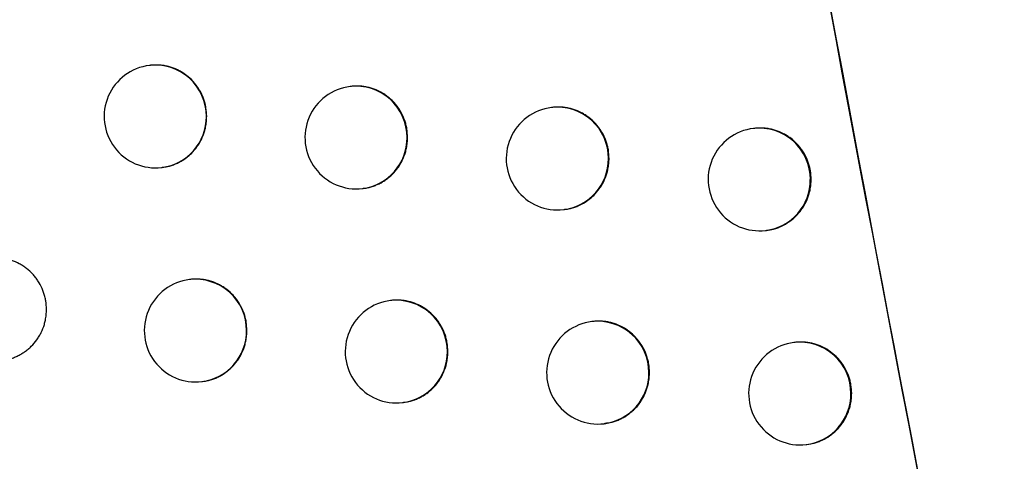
# Model space of a CAD drawing. Header units: millimetres. Extents: x -0.66 to 0.91, y -0.4 to 0.64.
# Tile 167 of 241: x 0.28733 to 0.29691, y 0.04792 to 0.05221. Entities that reach past the tile are written whole.
import ezdxf

# ---------------------------------------------------------------- set-up
doc = ezdxf.new("R2010")
doc.units = ezdxf.units.MM
doc.layers.add('FORMAT', color=7, linetype='Continuous')

msp = doc.modelspace()

# ---------------------------------------------------------------- linework, layer by layer
at = {"layer": 'FORMAT', "color": 7, "linetype": 'Continuous', "lineweight": 25}
for p, q in [((0.288596, 0.051768), (0.288588, 0.051767)), ((0.290549, 0.051563), (0.290541, 0.051562)), ((0.292508, 0.051359), (0.292501, 0.051358)), ((0.294473, 0.051155), (0.294466, 0.051154)), ((0.288707, 0.050774), (0.288713, 0.050775)), ((0.29066, 0.050569), (0.290667, 0.05057)), ((0.29262, 0.050365), (0.292626, 0.050366)), ((0.294585, 0.050161), (0.294592, 0.050162)), ((0.288987, 0.049685), (0.288979, 0.049684)), ((0.290941, 0.04948), (0.290933, 0.049479)), ((0.292902, 0.049276), (0.292894, 0.049275)), ((0.294868, 0.049072), (0.29486, 0.049071)), ((0.289098, 0.048691), (0.289104, 0.048692)), ((0.291052, 0.048486), (0.291059, 0.048487)), ((0.293013, 0.048282), (0.29302, 0.048283)), ((0.294979, 0.048078), (0.294986, 0.048079))]:
    msp.add_line(p, q, dxfattribs=at)
for centre, radius, start, end in [((0.288647, 0.051271), 0.0005, 96.834402, 276.834402), ((0.288644, 0.051273), 0.000497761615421, 359.783656, 96.494217), ((0.290601, 0.051066), 0.0005, 96.834402, 276.834402), ((0.290597, 0.051068), 0.0004977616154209, 359.783656, 96.494217), ((0.292557, 0.050863), 0.0004977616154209, 359.783656, 96.494217), ((0.288646, 0.051267), 0.0004962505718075, 277.081511, 0.459763), ((0.29256, 0.050861), 0.0005, 96.834402, 276.834402), ((0.294525, 0.050658), 0.0005, 96.834402, 276.834402), ((0.294522, 0.050659), 0.000497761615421, 359.783656, 96.494217), ((0.290599, 0.051062), 0.0004962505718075, 277.081511, 0.459763), ((0.292558, 0.050857), 0.0004962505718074, 277.081511, 0.459763), ((0.294523, 0.050654), 0.0004962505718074, 277.081511, 0.459763), ((0.289038, 0.049187), 0.0005, 96.834402, 276.834402), ((0.289035, 0.049189), 0.0004977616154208, 359.783656, 96.494217), ((0.290993, 0.048983), 0.0005, 96.834402, 276.834402), ((0.29099, 0.048984), 0.0004977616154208, 359.783656, 96.494217), ((0.292953, 0.048778), 0.0005, 96.834402, 276.834402), ((0.29295, 0.04878), 0.0004977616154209, 359.783656, 96.494217), ((0.289037, 0.049184), 0.0004962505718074, 277.081511, 0.459763), ((0.294919, 0.048575), 0.0005, 96.834402, 276.834402), ((0.294916, 0.048577), 0.0004977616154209, 359.783656, 96.494217), ((0.290991, 0.048979), 0.0004962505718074, 277.081511, 0.459763), ((0.292952, 0.048774), 0.0004962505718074, 277.081511, 0.459763), ((0.294918, 0.048571), 0.0004962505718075, 277.081511, 0.459763)]:
    msp.add_arc(centre, radius, start, end, dxfattribs=at)
for points, knots in [([(0.3015124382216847, 0.0213730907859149), (0.3001036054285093, 0.0279605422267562), (0.2972853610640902, 0.0411381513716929), (0.293571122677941, 0.0610178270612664), (0.2901999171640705, 0.0809722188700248), (0.2882986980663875, 0.0943342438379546), (0.2873478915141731, 0.1010166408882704)], [0, 0, 0, 0, 0.2497424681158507, 0.4995875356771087, 0.7497419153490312, 1, 1, 1, 1]), ([(0.2884288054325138, 0.093385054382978), (0.2903026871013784, 0.0812829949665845), (0.293170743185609, 0.0627602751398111), (0.2979399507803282, 0.0379691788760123), (0.3006870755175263, 0.0252661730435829), (0.3020609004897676, 0.0189134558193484)], [0, 0, 0, 0, 0.4851334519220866, 0.7425175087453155, 0.9999999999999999, 0.9999999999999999, 0.9999999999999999, 0.9999999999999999]), ([(0.2891448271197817, 0.0512711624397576), (0.2891435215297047, 0.0512988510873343), (0.2891415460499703, 0.0513407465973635), (0.2891296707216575, 0.0513957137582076), (0.2891176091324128, 0.0514362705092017), (0.2890971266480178, 0.0514884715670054), (0.2890703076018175, 0.0515378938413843), (0.2890377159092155, 0.051583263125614), (0.2890015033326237, 0.0516256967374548), (0.2889601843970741, 0.0516633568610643), (0.2889147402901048, 0.0516952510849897), (0.288866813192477, 0.051723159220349), (0.288815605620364, 0.0517448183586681), (0.2887623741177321, 0.0517596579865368), (0.2887216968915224, 0.0517672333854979), (0.2886806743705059, 0.0517716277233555), (0.2886392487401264, 0.0517712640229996), (0.2886104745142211, 0.0517717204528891), (0.2885963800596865, 0.0517681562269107), (0.2885958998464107, 0.0517680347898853)], [0, 0, 0, 0, 0.0982060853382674, 0.1485949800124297, 0.1993545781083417, 0.2485071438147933, 0.3479429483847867, 0.3986986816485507, 0.4478900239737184, 0.547402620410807, 0.598195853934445, 0.6474636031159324, 0.7471307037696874, 0.7980029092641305, 0.8473449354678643, 0.897031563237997, 0.9472517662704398, 0.9982028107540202, 0.9999999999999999, 0.9999999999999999, 0.9999999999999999, 0.9999999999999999]), ([(0.2910997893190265, 0.0510662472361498), (0.2910984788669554, 0.0510939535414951), (0.2910964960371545, 0.0511358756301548), (0.2910845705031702, 0.0511908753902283), (0.2910724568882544, 0.0512314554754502), (0.2910518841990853, 0.0512836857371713), (0.2910249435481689, 0.0513331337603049), (0.2909922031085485, 0.0513785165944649), (0.2909558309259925, 0.0514209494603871), (0.290914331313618, 0.0514585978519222), (0.2908686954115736, 0.0514904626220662), (0.2908205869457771, 0.0515183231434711), (0.2907691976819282, 0.0515399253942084), (0.2907157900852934, 0.0515547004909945), (0.290674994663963, 0.0515622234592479), (0.2906338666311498, 0.0515665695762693), (0.2905923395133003, 0.0515661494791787), (0.2905636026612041, 0.0515665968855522), (0.2905495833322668, 0.0515630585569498), (0.2905492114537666, 0.0515629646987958)], [0, 0, 0, 0, 0.0983231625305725, 0.1487716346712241, 0.1995911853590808, 0.2488025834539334, 0.3483580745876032, 0.3991759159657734, 0.4484042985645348, 0.5479934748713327, 0.598827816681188, 0.6480885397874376, 0.7477430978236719, 0.7986108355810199, 0.8479034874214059, 0.8975406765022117, 0.9477114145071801, 0.9986129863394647, 1, 1, 1, 1]), ([(0.2930605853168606, 0.0508620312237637), (0.2930592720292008, 0.0508897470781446), (0.2930572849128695, 0.050931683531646), (0.2930453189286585, 0.0509866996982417), (0.2930331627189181, 0.0510272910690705), (0.2930125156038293, 0.0510795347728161), (0.292985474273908, 0.0511289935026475), (0.2929526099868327, 0.0511743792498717), (0.2929161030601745, 0.0512168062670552), (0.2928744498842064, 0.0512544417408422), (0.2928286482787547, 0.0512862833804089), (0.2927803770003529, 0.0513141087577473), (0.2927288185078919, 0.0513356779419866), (0.2926752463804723, 0.0513503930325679), (0.2926343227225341, 0.051357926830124), (0.2925931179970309, 0.0513620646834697), (0.2925513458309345, 0.0513622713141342), (0.2925229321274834, 0.0513610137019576), (0.2925086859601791, 0.0513587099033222), (0.2925083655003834, 0.0513586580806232)], [0, 0, 0, 0, 0.0983891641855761, 0.1488712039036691, 0.1997245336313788, 0.2489691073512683, 0.3485921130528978, 0.3994450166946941, 0.4486936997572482, 0.5483248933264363, 0.5991818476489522, 0.6484374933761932, 0.7480827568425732, 0.7989468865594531, 0.8482096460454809, 0.8978169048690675, 0.9479577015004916, 0.9988293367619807, 1, 1, 1, 1]), ([(0.28871313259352, 0.0507767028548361), (0.2887225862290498, 0.0507773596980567), (0.2887459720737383, 0.0507789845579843), (0.2887824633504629, 0.050788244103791), (0.2888222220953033, 0.050800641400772), (0.2888605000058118, 0.050816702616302), (0.2888971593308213, 0.0508357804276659), (0.2889324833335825, 0.0508582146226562), (0.2889657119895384, 0.050883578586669), (0.2890068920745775, 0.0509209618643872), (0.2890432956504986, 0.050963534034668), (0.2890739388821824, 0.0510102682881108), (0.2891005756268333, 0.0510594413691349), (0.289121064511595, 0.0511118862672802), (0.289135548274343, 0.0511697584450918), (0.2891433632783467, 0.0512185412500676), (0.2891443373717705, 0.0512535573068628), (0.2891448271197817, 0.0512711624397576)], [0, 0, 0, 0, 0.0399414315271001, 0.0988047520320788, 0.1581016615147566, 0.2154916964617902, 0.2732839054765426, 0.3316995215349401, 0.3909695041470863, 0.4482779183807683, 0.5642181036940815, 0.6234047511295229, 0.68061837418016, 0.796366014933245, 0.8554532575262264, 0.9273257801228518, 0.9999999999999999, 0.9999999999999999, 0.9999999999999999, 0.9999999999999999]), ([(0.2950271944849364, 0.0506585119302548), (0.2950258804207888, 0.0506862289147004), (0.295023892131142, 0.050728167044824), (0.2950118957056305, 0.0507831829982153), (0.2949997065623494, 0.0508237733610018), (0.2949790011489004, 0.0508760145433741), (0.2949518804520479, 0.0509254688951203), (0.2949189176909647, 0.0509708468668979), (0.2948823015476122, 0.051013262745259), (0.2948405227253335, 0.0510508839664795), (0.2947945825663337, 0.05108270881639), (0.2947461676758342, 0.0511105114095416), (0.2946944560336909, 0.0511320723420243), (0.2946407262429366, 0.0511467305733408), (0.2945859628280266, 0.0511568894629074), (0.2945302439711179, 0.0511593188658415), (0.294487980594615, 0.0511573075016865), (0.2944737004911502, 0.0511550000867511), (0.294473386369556, 0.0511549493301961)], [0, 0, 0, 0, 0.0984138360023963, 0.1489084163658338, 0.1997743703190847, 0.2490313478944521, 0.3486795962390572, 0.3995455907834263, 0.448802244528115, 0.5484498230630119, 0.5993154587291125, 0.6485721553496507, 0.7482198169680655, 0.799085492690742, 0.8483422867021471, 0.9479901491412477, 0.9988559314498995, 0.9999999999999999, 0.9999999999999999, 0.9999999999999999, 0.9999999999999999]), ([(0.2906667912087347, 0.050571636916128), (0.2906763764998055, 0.050572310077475), (0.2906999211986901, 0.0505739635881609), (0.2907365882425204, 0.0505832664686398), (0.2907764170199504, 0.0505956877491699), (0.2908147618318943, 0.0506117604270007), (0.290851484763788, 0.05063084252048), (0.2908868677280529, 0.0506532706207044), (0.2909201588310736, 0.0506786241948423), (0.2909614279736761, 0.0507159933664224), (0.2909979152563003, 0.0507585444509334), (0.2910286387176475, 0.0508052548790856), (0.2910553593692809, 0.0508544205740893), (0.291075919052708, 0.050906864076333), (0.291090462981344, 0.0509647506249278), (0.2910983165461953, 0.051013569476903), (0.2910992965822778, 0.0510486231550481), (0.2910997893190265, 0.0510662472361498)], [0, 0, 0, 0, 0.0403549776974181, 0.0991253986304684, 0.1583284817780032, 0.2156379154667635, 0.2733485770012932, 0.331680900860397, 0.3908649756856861, 0.4481342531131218, 0.5639932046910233, 0.6231359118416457, 0.6803640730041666, 0.7961393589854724, 0.8552387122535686, 0.9272177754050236, 1, 1, 1, 1]), ([(0.2926262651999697, 0.050367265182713), (0.2926359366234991, 0.0503679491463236), (0.292659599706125, 0.0503696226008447), (0.292696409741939, 0.0503789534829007), (0.2927363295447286, 0.0503913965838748), (0.2927875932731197, 0.0504128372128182), (0.2928360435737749, 0.0504406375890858), (0.2928803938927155, 0.0504743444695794), (0.2929217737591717, 0.050511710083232), (0.2929583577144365, 0.0505542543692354), (0.292989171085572, 0.0506009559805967), (0.293015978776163, 0.050650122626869), (0.2930366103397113, 0.0507025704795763), (0.2930512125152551, 0.0507604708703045), (0.2930591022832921, 0.050809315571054), (0.2930600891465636, 0.050844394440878), (0.2930605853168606, 0.0508620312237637)], [0, 0, 0, 0, 0.0405868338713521, 0.0993038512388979, 0.1584529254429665, 0.2157198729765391, 0.3315729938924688, 0.3907114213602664, 0.4479656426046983, 0.563792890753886, 0.6229179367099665, 0.6801632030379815, 0.7959721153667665, 0.8550875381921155, 0.9271416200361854, 1, 1, 1, 1]), ([(0.2945915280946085, 0.0501628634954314), (0.294615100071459, 0.0501662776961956), (0.2946527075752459, 0.0501717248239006), (0.2947019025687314, 0.0501878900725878), (0.2947533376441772, 0.0502091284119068), (0.2948019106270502, 0.0502370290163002), (0.2948463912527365, 0.0502707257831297), (0.2948878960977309, 0.0503081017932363), (0.2949245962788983, 0.0503506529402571), (0.2949555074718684, 0.0503973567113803), (0.2949756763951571, 0.0504342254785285), (0.2949926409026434, 0.0504724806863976), (0.2950065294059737, 0.0505124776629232), (0.2950177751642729, 0.0505569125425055), (0.2950256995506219, 0.0506057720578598), (0.2950266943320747, 0.050640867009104), (0.2950271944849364, 0.0506585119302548)], [0, 0, 0, 0, 0.0992826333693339, 0.1583987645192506, 0.2156441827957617, 0.3314532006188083, 0.3905684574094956, 0.4478154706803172, 0.5636276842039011, 0.6227445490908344, 0.6799936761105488, 0.7376432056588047, 0.795912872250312, 0.8550320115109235, 0.9271134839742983, 1, 1, 1, 1]), ([(0.287585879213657, 0.049393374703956), (0.2875845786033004, 0.0494210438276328), (0.2875826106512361, 0.0494629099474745), (0.2875707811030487, 0.0495178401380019), (0.2875587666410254, 0.049558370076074), (0.2875383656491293, 0.0496105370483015), (0.2875116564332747, 0.0496599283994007), (0.287479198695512, 0.0497052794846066), (0.287443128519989, 0.0497477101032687), (0.287401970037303, 0.0497853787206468), (0.2873566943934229, 0.0498173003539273), (0.2873089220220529, 0.0498452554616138), (0.2872578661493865, 0.0498669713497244), (0.2872047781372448, 0.0498818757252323), (0.2871641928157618, 0.049889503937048), (0.2871232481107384, 0.0498939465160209), (0.2870818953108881, 0.0498936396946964), (0.2870530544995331, 0.049894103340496), (0.2870388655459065, 0.0498905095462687), (0.2870382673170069, 0.0498903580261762)], [0, 0, 0, 0, 0.0980788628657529, 0.148403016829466, 0.1990974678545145, 0.2481861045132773, 0.3474918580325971, 0.3981801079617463, 0.4473311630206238, 0.5467604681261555, 0.5975089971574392, 0.6467843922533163, 0.7464651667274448, 0.7973422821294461, 0.8467374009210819, 0.8964771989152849, 0.946750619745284, 0.9977549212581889, 1, 1, 1, 1]), ([(0.2895361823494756, 0.0491879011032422), (0.2895348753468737, 0.0492155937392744), (0.2895328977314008, 0.0492574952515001), (0.2895210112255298, 0.0493124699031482), (0.289508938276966, 0.0493530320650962), (0.2894884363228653, 0.0494052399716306), (0.2894615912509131, 0.0494546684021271), (0.2894289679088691, 0.0495000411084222), (0.2893927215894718, 0.0495424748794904), (0.2893513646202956, 0.0495801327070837), (0.2893058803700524, 0.0496120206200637), (0.2892579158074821, 0.0496399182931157), (0.2892066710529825, 0.0496615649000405), (0.2891534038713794, 0.0496763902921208), (0.2891127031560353, 0.0496839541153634), (0.2890716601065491, 0.0496883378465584), (0.2890302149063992, 0.049687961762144), (0.2890014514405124, 0.0496884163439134), (0.2889873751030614, 0.0496848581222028), (0.2889869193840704, 0.0496847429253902)], [0, 0, 0, 0, 0.0982330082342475, 0.1486356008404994, 0.1994089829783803, 0.2485750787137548, 0.3480384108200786, 0.3988084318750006, 0.4480082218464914, 0.5475382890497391, 0.5983409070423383, 0.6476069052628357, 0.7472708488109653, 0.7981418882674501, 0.8474724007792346, 0.8971474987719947, 0.9473561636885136, 0.9982956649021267, 1, 1, 1, 1]), ([(0.2914922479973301, 0.0489831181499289), (0.291490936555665, 0.0490108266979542), (0.2914889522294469, 0.0490527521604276), (0.2914770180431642, 0.0491077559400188), (0.291464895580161, 0.0491483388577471), (0.2914443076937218, 0.0492005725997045), (0.2914173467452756, 0.0492500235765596), (0.2913845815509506, 0.049295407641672), (0.291348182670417, 0.0493378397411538), (0.2913066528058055, 0.0493754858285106), (0.2912609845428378, 0.0494073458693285), (0.2912128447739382, 0.0494351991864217), (0.2911614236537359, 0.0494567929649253), (0.2911079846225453, 0.0494715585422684), (0.29106716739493, 0.0494790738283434), (0.2910260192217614, 0.0494834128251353), (0.2909844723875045, 0.0494829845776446), (0.2909557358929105, 0.0494834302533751), (0.2909417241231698, 0.0494798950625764), (0.2909413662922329, 0.0494798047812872)], [0, 0, 0, 0, 0.09833892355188, 0.1487954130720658, 0.1996230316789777, 0.2488423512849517, 0.3484139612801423, 0.3992401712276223, 0.4484734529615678, 0.5480727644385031, 0.598912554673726, 0.6481721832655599, 0.7478247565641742, 0.798691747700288, 0.8479774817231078, 0.8976077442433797, 0.9477715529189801, 0.9986661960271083, 0.9999999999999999, 0.9999999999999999, 0.9999999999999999, 0.9999999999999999]), ([(0.2871552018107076, 0.0488990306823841), (0.2871645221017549, 0.0488996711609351), (0.2871877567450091, 0.048901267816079), (0.2872240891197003, 0.0489104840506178), (0.2872638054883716, 0.0489228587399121), (0.2873020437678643, 0.0489389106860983), (0.2873386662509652, 0.0489579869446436), (0.2873739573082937, 0.0489804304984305), (0.2874071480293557, 0.0490058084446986), (0.2874482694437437, 0.0490432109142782), (0.2874846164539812, 0.0490858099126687), (0.2875152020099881, 0.0491325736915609), (0.2875417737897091, 0.0491817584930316), (0.2875622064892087, 0.0492342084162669), (0.2875766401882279, 0.0492920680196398), (0.2875844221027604, 0.0493408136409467), (0.2875853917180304, 0.0493757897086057), (0.287585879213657, 0.049393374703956)], [0, 0, 0, 0, 0.0394932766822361, 0.0984531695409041, 0.1578475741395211, 0.2153236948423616, 0.2732029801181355, 0.3317074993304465, 0.3910691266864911, 0.4484210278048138, 0.5644513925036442, 0.6236867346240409, 0.6808862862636, 0.7966074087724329, 0.8556833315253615, 0.9274415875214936, 1, 1, 1, 1]), ([(0.2934540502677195, 0.0487790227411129), (0.2934527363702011, 0.0488067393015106), (0.2934507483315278, 0.048848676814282), (0.2934387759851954, 0.0489036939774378), (0.2934266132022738, 0.0489442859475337), (0.2934059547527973, 0.0489965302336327), (0.2933788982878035, 0.0490459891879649), (0.2933460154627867, 0.0490913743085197), (0.2933094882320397, 0.0491337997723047), (0.2932678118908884, 0.0491714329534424), (0.2932219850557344, 0.0492032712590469), (0.2931736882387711, 0.0492310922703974), (0.2931221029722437, 0.0492526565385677), (0.2930685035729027, 0.049267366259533), (0.2930275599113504, 0.0492748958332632), (0.2929863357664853, 0.0492790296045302), (0.2929445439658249, 0.0492792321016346), (0.2929161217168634, 0.0492779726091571), (0.2929018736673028, 0.0492756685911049), (0.2929015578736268, 0.0492756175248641)], [0, 0, 0, 0, 0.0983952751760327, 0.1488804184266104, 0.1997368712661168, 0.2489845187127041, 0.3486137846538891, 0.3994699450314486, 0.4487203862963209, 0.5483552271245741, 0.5992141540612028, 0.6484691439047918, 0.7481131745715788, 0.7989767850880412, 0.8482364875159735, 0.8978406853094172, 0.9479784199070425, 0.9988469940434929, 1, 1, 1, 1]), ([(0.2891042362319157, 0.0486934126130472), (0.2891137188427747, 0.0486940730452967), (0.2891371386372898, 0.048695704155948), (0.2891736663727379, 0.0487049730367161), (0.2892134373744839, 0.0487173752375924), (0.2892517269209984, 0.0487334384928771), (0.2892883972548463, 0.0487525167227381), (0.2893237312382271, 0.0487749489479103), (0.2893569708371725, 0.0488003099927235), (0.2893981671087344, 0.0488376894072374), (0.2894345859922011, 0.0488802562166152), (0.2894652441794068, 0.0489269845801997), (0.2894918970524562, 0.0489761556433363), (0.2895123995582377, 0.0490286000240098), (0.28952689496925, 0.0490864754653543), (0.2895347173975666, 0.0491352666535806), (0.2895356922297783, 0.0491702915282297), (0.2895361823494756, 0.0491879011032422)], [0, 0, 0, 0, 0.0400348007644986, 0.0988764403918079, 0.1581514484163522, 0.2155229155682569, 0.2732963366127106, 0.3316927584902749, 0.3909429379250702, 0.4482425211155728, 0.5641643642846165, 0.6233410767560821, 0.6805582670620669, 0.7963127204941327, 0.8554029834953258, 0.9273004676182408, 1, 1, 1, 1]), ([(0.295421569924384, 0.048575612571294), (0.2954202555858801, 0.048603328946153), (0.2954182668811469, 0.0486452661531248), (0.2954062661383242, 0.0487002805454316), (0.2953940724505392, 0.0487408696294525), (0.2953733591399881, 0.0487931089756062), (0.2953462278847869, 0.0488425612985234), (0.2953132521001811, 0.0488879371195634), (0.2952766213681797, 0.0489303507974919), (0.2952348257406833, 0.0489679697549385), (0.2951888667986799, 0.0489997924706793), (0.2951404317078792, 0.0490275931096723), (0.2950886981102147, 0.0490491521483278), (0.2950349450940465, 0.0490638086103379), (0.2949801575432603, 0.0490739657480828), (0.2949244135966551, 0.0490763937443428), (0.2948821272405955, 0.0490743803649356), (0.2948678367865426, 0.0490720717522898), (0.2948675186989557, 0.0490720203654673)], [0, 0, 0, 0, 0.0984117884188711, 0.1489053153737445, 0.1997702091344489, 0.2490261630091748, 0.3486723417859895, 0.3995372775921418, 0.4487929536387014, 0.5484385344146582, 0.5993031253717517, 0.648559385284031, 0.7482061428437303, 0.7990713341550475, 0.848328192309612, 0.9479761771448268, 0.9988420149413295, 0.9999999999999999, 0.9999999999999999, 0.9999999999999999, 0.9999999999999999]), ([(0.291058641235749, 0.0484907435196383), (0.2910822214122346, 0.0484928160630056), (0.2911198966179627, 0.0484961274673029), (0.2911686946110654, 0.0485127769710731), (0.2912070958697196, 0.048528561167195), (0.2912438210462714, 0.0485477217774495), (0.2912792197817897, 0.0485701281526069), (0.2913125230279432, 0.0485954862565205), (0.2913538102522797, 0.0486328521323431), (0.2913903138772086, 0.0486754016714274), (0.2914210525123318, 0.0487221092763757), (0.2914477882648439, 0.0487712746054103), (0.2914683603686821, 0.0488237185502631), (0.2914829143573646, 0.0488816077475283), (0.2914907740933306, 0.04893043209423), (0.2914917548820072, 0.0489654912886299), (0.2914922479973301, 0.0489831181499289)], [0, 0, 0, 0, 0.0990347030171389, 0.1582326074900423, 0.2155391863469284, 0.2732469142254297, 0.3315761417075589, 0.3907568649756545, 0.4480295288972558, 0.5638950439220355, 0.6230407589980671, 0.6802797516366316, 0.7960767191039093, 0.8551868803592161, 0.9271916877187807, 1, 1, 1, 1]), ([(0.293019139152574, 0.048286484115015), (0.2930428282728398, 0.0482885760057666), (0.293080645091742, 0.0482919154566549), (0.2931296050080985, 0.0483085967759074), (0.2931680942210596, 0.0483243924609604), (0.2932049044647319, 0.0483435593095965), (0.2932403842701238, 0.0483659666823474), (0.2932737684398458, 0.0483913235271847), (0.2933151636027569, 0.048428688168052), (0.2933517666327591, 0.0484712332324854), (0.2933825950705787, 0.0485179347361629), (0.2934094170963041, 0.0485671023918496), (0.2934300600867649, 0.0486195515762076), (0.2934446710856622, 0.0486774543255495), (0.2934525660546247, 0.0487263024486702), (0.293453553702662, 0.0487613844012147), (0.2934540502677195, 0.0487790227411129)], [0, 0, 0, 0, 0.0991729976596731, 0.1583177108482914, 0.2155822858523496, 0.2732474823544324, 0.3315332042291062, 0.3906689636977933, 0.4479241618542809, 0.5637532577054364, 0.6228790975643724, 0.6801285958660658, 0.7959459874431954, 0.8550656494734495, 0.9271305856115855, 1, 1, 1, 1]), ([(0.2949857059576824, 0.0480799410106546), (0.2950092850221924, 0.0480833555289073), (0.2950469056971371, 0.0480888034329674), (0.2950961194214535, 0.0481049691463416), (0.2951475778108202, 0.0481262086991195), (0.2951961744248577, 0.0481541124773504), (0.295240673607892, 0.0481878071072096), (0.2952718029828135, 0.0482158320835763), (0.2953003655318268, 0.0482462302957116), (0.2953265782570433, 0.0482793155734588), (0.2953652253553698, 0.0483376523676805), (0.2953941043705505, 0.0484027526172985), (0.2954121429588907, 0.0484740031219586), (0.2954200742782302, 0.0485228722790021), (0.2954210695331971, 0.0485579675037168), (0.295421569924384, 0.048575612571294)], [0, 0, 0, 0, 0.0992973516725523, 0.1584300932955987, 0.2156932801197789, 0.3315382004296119, 0.390671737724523, 0.4479375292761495, 0.5056038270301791, 0.5638904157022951, 0.6230266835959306, 0.7958456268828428, 0.8549840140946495, 0.9270893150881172, 1, 1, 1, 1])]:
    msp.add_open_spline(points, degree=3, knots=knots, dxfattribs=at)

doc.saveas('drawing.dxf')
